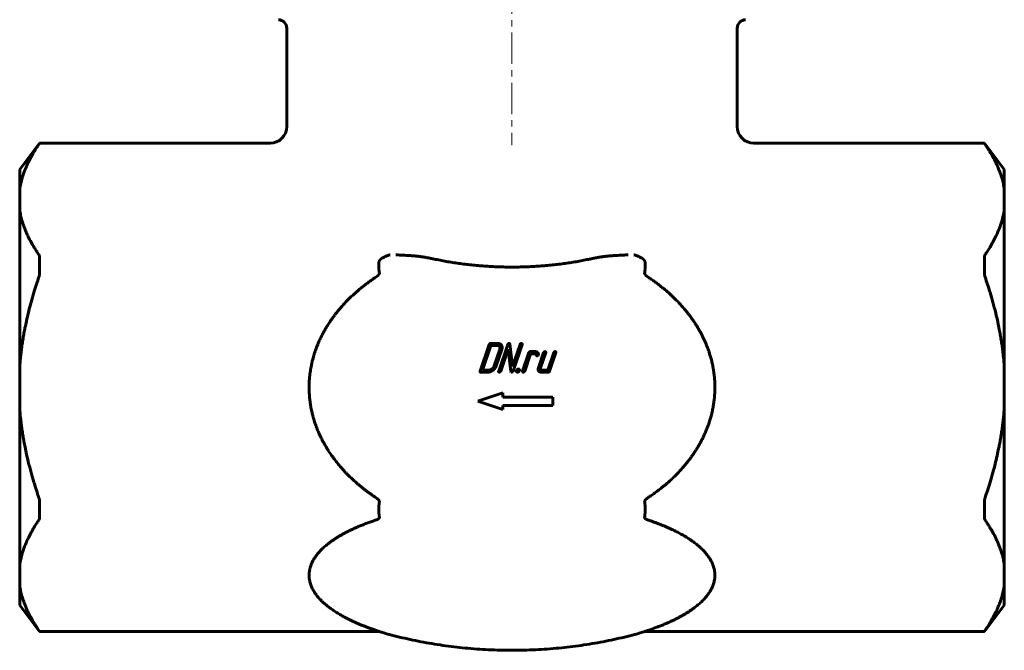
# Model space of a CAD drawing. Header units: millimetres. Extents: x 55 to 291, y 67 to 420.
# Tile 1 of 4: x 55 to 291, y 67 to 218. Entities that reach past the tile are written whole.
import ezdxf

# ---------------------------------------------------------------- set-up
doc = ezdxf.new("R2010")
doc.units = ezdxf.units.MM
doc.linetypes.add('K5LT_AXLED', pattern=[12, 7.5, -1.5, 1.5, -1.5])
doc.linetypes.add('K5LT_BASIC', pattern=[0])
doc.layers.add('Системный слой (1)', color=7, linetype='Continuous', true_color=0x6c6c6c)

msp = doc.modelspace()

# ---------------------------------------------------------------- linework, layer by layer
at = {"layer": 'Системный слой (1)', "color": 30, "linetype": 'K5LT_AXLED', "lineweight": 18, "true_color": 0xff8000}
msp.add_line((173.44, 418.96), (173.44, 187.96), dxfattribs=at)
at = {"layer": 'Системный слой (1)', "color": 150, "linetype": 'K5LT_BASIC', "lineweight": 60, "true_color": 0x0080ff}
for p, q in [((119.44, 192.46), (119.44, 216.06)), ((227.44, 192.46), (227.44, 216.06)), ((55.44, 182.15), (60.19, 188.46)), ((60.22, 188.46), (60.19, 188.46)), ((60.22, 188.46), (115.48, 188.46)), ((115.48, 188.46), (115.54, 188.46)), ((115.48, 188.46), (115.54, 188.46)), ((115.48, 188.46), (115.48, 188.46)), ((115.48, 188.46), (115.48, 188.46)), ((231.4, 188.46), (231.34, 188.46)), ((231.4, 188.46), (231.34, 188.46)), ((231.4, 188.46), (231.4, 188.46)), ((231.4, 188.46), (286.66, 188.46)), ((231.4, 188.46), (231.4, 188.46)), ((286.69, 188.46), (286.66, 188.46)), ((291.44, 182.15), (286.69, 188.46)), ((55.44, 177.41), (55.44, 182.15)), ((291.44, 177.41), (291.44, 182.15)), ((55.44, 177.41), (55.44, 172.5)), ((291.44, 177.41), (291.44, 172.5)), ((55.44, 134.87), (55.44, 172.5)), ((291.44, 134.87), (291.44, 172.5)), ((167.98, 140.24), (165.81, 133.86)), ((168.38, 140), (166.38, 134.11)), ((170.02, 140.49), (168.3, 140.49)), ((169.85, 140), (168.38, 140)), ((172.42, 140.24), (170.25, 133.86)), ((173.58, 134.97), (172.92, 140.35)), ((175.37, 140.24), (173.58, 134.97)), ((173.69, 133.86), (175.86, 140.24)), ((169.17, 135.09), (170.51, 139.01)), ((169.66, 135.09), (171, 139.01)), ((170.74, 133.86), (172.53, 139.13)), ((172.53, 139.13), (173.19, 133.76)), ((177.49, 138.28), (175.99, 133.86)), ((176.48, 133.86), (177.9, 138.03)), ((179.05, 138.52), (177.82, 138.52)), ((177.9, 138.03), (178.88, 138.03)), ((181.01, 138.28), (179.76, 134.6)), ((179.76, 137.76), (179.78, 137.85)), ((180.25, 134.6), (181.51, 138.28)), ((183.47, 138.28), (182.05, 134.11)), ((182.46, 133.86), (183.96, 138.28)), ((55.44, 134.87), (55.44, 125.05)), ((291.44, 134.87), (291.44, 125.05)), ((165.97, 133.61), (167.69, 133.61)), ((166.38, 134.11), (167.85, 134.11)), ((173.19, 133.76), (173.25, 133.64)), ((173.25, 133.64), (173.36, 133.61)), ((180.41, 133.61), (182.13, 133.61)), ((182.05, 134.11), (180.58, 134.11)), ((171.25, 128.65), (165.25, 126.65)), ((171.25, 127.65), (171.25, 128.65)), ((183.25, 127.65), (171.25, 127.65)), ((183.25, 125.65), (183.25, 127.65)), ((165.25, 126.65), (171.25, 124.65)), ((171.25, 125.65), (183.25, 125.65)), ((171.25, 124.65), (171.25, 125.65)), ((55.44, 87.41), (55.44, 125.05)), ((291.44, 87.41), (291.44, 125.05)), ((55.44, 87.41), (55.44, 82.5)), ((291.44, 87.41), (291.44, 82.5)), ((55.44, 77.76), (55.44, 82.5)), ((291.44, 77.76), (291.44, 82.5)), ((55.44, 77.76), (60.19, 71.46)), ((291.44, 77.76), (286.69, 71.46)), ((60.19, 71.46), (60.22, 71.46)), ((60.22, 71.46), (141.65, 71.46)), ((205.24, 71.46), (286.66, 71.46)), ((286.66, 71.46), (286.69, 71.46))]:
    msp.add_line(p, q, dxfattribs=at)
for centre, radius, start, end in [((117.44, 216.06), 2, 0, 90), ((229.44, 216.06), 2, 90, 180), ((115.44, 192.46), 4, 270, 0), ((231.44, 192.46), 4, 180, 270)]:
    msp.add_arc(centre, radius, start, end, dxfattribs=at)
for centre, major_axis, start_param, end_param in [((115.48, 192.46), (0, 4), 3.141593, 3.157031), ((115.48, 192.46), (0, 4), 3.141593, 3.157028), ((231.4, 192.46), (0, -4), 6.267747, 6.283185)]:
    msp.add_ellipse(centre, major_axis=major_axis, ratio=0.999368, start_param=start_param, end_param=end_param, dxfattribs=at)
for points, knots in [([(60.05, 188.19), (59.86, 187.91), (59.45, 187.29), (58.81, 186.28), (58.15, 185.14), (57.55, 183.99), (57.08, 182.97), (56.73, 182.14), (56.46, 181.44), (56.24, 180.79), (56.03, 180.13), (55.84, 179.45), (55.68, 178.78), (55.55, 178.1), (55.47, 177.64), (55.44, 177.41)], [0, 0, 0, 0, 0.080893, 0.176557, 0.288294, 0.402989, 0.498417, 0.573274, 0.631903, 0.691662, 0.752767, 0.81409, 0.875843, 0.937811, 1, 1, 1, 1]), ([(60.22, 188.46), (60.22, 188.46), (60.22, 188.45), (60.22, 188.45), (60.21, 188.43), (60.19, 188.4), (60.16, 188.36), (60.13, 188.31), (60.1, 188.26), (60.07, 188.22), (60.06, 188.2), (60.05, 188.19)], [0, 0, 0, 0, 0.068377, 0.165414, 0.318021, 0.457726, 0.601132, 0.745024, 0.865087, 0.944706, 1, 1, 1, 1]), ([(286.66, 188.46), (286.66, 188.46), (286.66, 188.45), (286.66, 188.45), (286.67, 188.43), (286.69, 188.4), (286.72, 188.36), (286.75, 188.31), (286.78, 188.26), (286.81, 188.22), (286.82, 188.2), (286.83, 188.19)], [0, 0, 0, 0, 0.068377, 0.165414, 0.318021, 0.457726, 0.601132, 0.745024, 0.865087, 0.944706, 1, 1, 1, 1]), ([(291.44, 177.41), (291.41, 177.62), (291.34, 178.05), (291.22, 178.69), (291.07, 179.34), (290.89, 179.98), (290.7, 180.62), (290.48, 181.27), (290.21, 181.98), (289.86, 182.84), (289.36, 183.93), (288.72, 185.15), (288.06, 186.29), (287.43, 187.3), (287.03, 187.89), (286.83, 188.19)], [0, 0, 0, 0, 0.058135, 0.116438, 0.174921, 0.233757, 0.292773, 0.351858, 0.410842, 0.488807, 0.591736, 0.713979, 0.830808, 0.913655, 1, 1, 1, 1]), ([(55.44, 172.5), (55.47, 172.29), (55.54, 171.86), (55.67, 171.22), (55.81, 170.57), (55.99, 169.93), (56.18, 169.29), (56.4, 168.64), (56.67, 167.93), (57.02, 167.07), (57.52, 165.98), (58.16, 164.76), (58.82, 163.62), (59.45, 162.62), (59.85, 162.02), (60.05, 161.72)], [0, 0, 0, 0, 0.058135, 0.116438, 0.174921, 0.233757, 0.292773, 0.351858, 0.410842, 0.488807, 0.591736, 0.713979, 0.830808, 0.913655, 1, 1, 1, 1]), ([(286.83, 161.72), (287.02, 162.01), (287.43, 162.62), (288.07, 163.64), (288.73, 164.78), (289.33, 165.92), (289.8, 166.95), (290.15, 167.77), (290.42, 168.47), (290.64, 169.12), (290.85, 169.79), (291.04, 170.46), (291.2, 171.13), (291.33, 171.82), (291.41, 172.27), (291.44, 172.5)], [0, 0, 0, 0, 0.080893, 0.176557, 0.288294, 0.402989, 0.498417, 0.573274, 0.631903, 0.691662, 0.752767, 0.81409, 0.875843, 0.937811, 1, 1, 1, 1]), ([(60.22, 160.99), (60.22, 161.01), (60.22, 161.06), (60.22, 161.16), (60.21, 161.27), (60.19, 161.38), (60.16, 161.49), (60.13, 161.58), (60.1, 161.64), (60.07, 161.69), (60.06, 161.71), (60.05, 161.72)], [0, 0, 0, 0, 0.068377, 0.165414, 0.318021, 0.457726, 0.601132, 0.745024, 0.865087, 0.944706, 1, 1, 1, 1]), ([(60.22, 157.42), (60.21, 157.72), (60.2, 158.31), (60.19, 159.21), (60.2, 160.1), (60.21, 160.7), (60.22, 160.99)], [0, 0, 0, 0, 0.249084, 0.5, 0.750916, 1, 1, 1, 1]), ([(141.53, 159.75), (141.53, 159.77), (141.53, 159.79), (141.54, 159.83), (141.54, 159.87), (141.55, 159.91), (141.55, 159.95), (141.56, 159.99), (141.57, 160.02), (141.58, 160.06), (141.59, 160.1), (141.61, 160.16), (141.64, 160.23), (141.68, 160.31), (141.72, 160.38), (141.75, 160.43), (141.77, 160.47), (141.8, 160.5), (141.82, 160.53), (141.85, 160.56), (141.87, 160.59), (141.9, 160.62), (141.93, 160.65), (141.96, 160.67), (141.99, 160.7), (142.02, 160.73), (142.06, 160.76), (142.1, 160.8), (142.15, 160.83), (142.19, 160.86), (142.22, 160.88), (142.26, 160.9), (142.3, 160.93), (142.34, 160.95), (142.38, 160.97), (142.41, 160.98), (142.42, 160.99)], [0, 0, 0, 0, 0.025901, 0.051653, 0.077247, 0.102582, 0.127796, 0.152769, 0.177593, 0.202212, 0.226806, 0.264731, 0.315876, 0.380162, 0.430973, 0.468412, 0.492593, 0.516805, 0.541099, 0.565446, 0.589843, 0.614271, 0.638778, 0.663369, 0.688132, 0.712987, 0.746605, 0.780493, 0.814637, 0.840552, 0.866618, 0.892959, 0.91941, 0.946115, 0.972966, 1, 1, 1, 1]), ([(142.42, 160.99), (142.55, 161.06), (142.84, 161.2), (143.26, 161.38), (143.65, 161.54), (143.97, 161.65), (144.16, 161.7), (144.23, 161.72)], [0, 0, 0, 0, 0.22204, 0.470108, 0.695252, 0.880553, 1, 1, 1, 1]), ([(150.5, 161.41), (150.4, 161.42), (150.19, 161.44), (149.87, 161.46), (149.51, 161.49), (149.04, 161.52), (148.42, 161.56), (147.68, 161.61), (146.92, 161.65), (146.23, 161.69), (145.82, 161.71), (145.63, 161.72)], [0, 0, 0, 0, 0.063943, 0.12898, 0.195104, 0.286885, 0.416961, 0.579944, 0.745886, 0.88411, 1, 1, 1, 1]), ([(154.75, 160.71), (154.62, 160.73), (154.35, 160.79), (153.94, 160.87), (153.53, 160.96), (153.13, 161.03), (152.79, 161.09), (152.53, 161.14), (152.35, 161.17), (152.2, 161.19), (152.06, 161.22), (151.93, 161.24), (151.8, 161.26), (151.67, 161.27), (151.53, 161.29), (151.4, 161.31), (151.27, 161.33), (151.14, 161.34), (151.01, 161.36), (150.88, 161.37), (150.76, 161.39), (150.63, 161.4), (150.54, 161.41), (150.5, 161.41)], [0, 0, 0, 0, 0.096802, 0.193869, 0.294557, 0.395719, 0.477835, 0.537553, 0.575231, 0.609557, 0.64052, 0.671466, 0.702258, 0.732936, 0.763394, 0.79376, 0.823831, 0.853702, 0.883264, 0.912712, 0.941935, 0.971065, 1, 1, 1, 1]), ([(192.13, 160.71), (192.19, 160.72), (192.32, 160.75), (192.5, 160.78), (192.68, 160.82), (192.87, 160.86), (193.04, 160.9), (193.22, 160.93), (193.39, 160.96), (193.56, 161), (193.74, 161.03), (193.91, 161.06), (194.12, 161.1), (194.37, 161.14), (194.65, 161.19), (194.91, 161.23), (195.11, 161.26), (195.25, 161.28), (195.36, 161.29), (195.46, 161.31), (195.57, 161.32), (195.69, 161.34), (195.82, 161.35), (195.93, 161.37), (196.04, 161.38), (196.12, 161.39), (196.21, 161.39), (196.3, 161.4), (196.35, 161.41), (196.38, 161.41)], [0, 0, 0, 0, 0.045145, 0.08986, 0.134203, 0.177789, 0.221008, 0.263131, 0.304547, 0.344888, 0.384887, 0.427014, 0.471624, 0.532217, 0.6041, 0.669241, 0.714152, 0.740449, 0.766149, 0.790436, 0.813903, 0.843648, 0.872719, 0.901111, 0.921494, 0.941646, 0.961334, 0.98082, 1, 1, 1, 1]), ([(196.38, 161.41), (196.49, 161.42), (196.69, 161.44), (197.01, 161.46), (197.37, 161.49), (197.84, 161.52), (198.46, 161.56), (199.2, 161.61), (199.96, 161.65), (200.65, 161.69), (201.06, 161.71), (201.25, 161.72)], [0, 0, 0, 0, 0.063943, 0.12898, 0.195104, 0.286885, 0.416961, 0.579944, 0.745886, 0.88411, 1, 1, 1, 1]), ([(204.46, 160.99), (204.33, 161.06), (204.04, 161.2), (203.62, 161.38), (203.23, 161.54), (202.91, 161.65), (202.72, 161.7), (202.65, 161.72)], [0, 0, 0, 0, 0.222043, 0.470114, 0.695259, 0.880558, 1, 1, 1, 1]), ([(205.35, 159.75), (205.35, 159.77), (205.35, 159.79), (205.34, 159.83), (205.34, 159.87), (205.33, 159.91), (205.33, 159.95), (205.32, 159.99), (205.31, 160.02), (205.3, 160.06), (205.29, 160.1), (205.27, 160.16), (205.24, 160.23), (205.2, 160.31), (205.16, 160.38), (205.13, 160.43), (205.11, 160.47), (205.08, 160.5), (205.06, 160.53), (205.03, 160.56), (205.01, 160.59), (204.98, 160.62), (204.95, 160.65), (204.92, 160.67), (204.89, 160.7), (204.86, 160.73), (204.82, 160.76), (204.78, 160.8), (204.73, 160.83), (204.69, 160.86), (204.66, 160.88), (204.62, 160.9), (204.58, 160.93), (204.54, 160.95), (204.5, 160.97), (204.47, 160.98), (204.46, 160.99)], [0, 0, 0, 0, 0.0259, 0.051652, 0.077246, 0.10258, 0.127793, 0.152767, 0.17759, 0.202209, 0.226802, 0.264726, 0.31587, 0.380155, 0.430964, 0.468402, 0.492582, 0.516794, 0.541087, 0.565434, 0.589831, 0.614259, 0.638766, 0.663357, 0.68812, 0.712976, 0.746595, 0.780483, 0.814627, 0.840542, 0.866608, 0.892948, 0.919398, 0.9461, 0.972959, 1, 1, 1, 1]), ([(286.66, 160.99), (286.66, 161.01), (286.66, 161.06), (286.66, 161.16), (286.67, 161.27), (286.69, 161.38), (286.72, 161.49), (286.75, 161.58), (286.78, 161.64), (286.81, 161.69), (286.82, 161.71), (286.83, 161.72)], [0, 0, 0, 0, 0.068377, 0.165414, 0.318021, 0.457726, 0.601132, 0.745024, 0.865087, 0.944706, 1, 1, 1, 1]), ([(286.66, 160.99), (286.67, 160.7), (286.68, 160.1), (286.69, 159.21), (286.68, 158.31), (286.67, 157.72), (286.66, 157.42)], [0, 0, 0, 0, 0.249084, 0.5, 0.750916, 1, 1, 1, 1]), ([(141.65, 157.42), (141.64, 157.49), (141.61, 157.65), (141.58, 157.92), (141.55, 158.27), (141.53, 158.7), (141.52, 159.02), (141.52, 159.38), (141.52, 159.57), (141.53, 159.75)], [0, 0, 0, 0, 0.091442, 0.207982, 0.349609, 0.541293, 0.758066, 0.765592, 1, 1, 1, 1]), ([(205.35, 159.75), (205.35, 159.64), (205.36, 159.46), (205.36, 159.23), (205.36, 159.07), (205.36, 158.92), (205.35, 158.76), (205.35, 158.61), (205.34, 158.41), (205.32, 158.18), (205.3, 157.91), (205.27, 157.66), (205.25, 157.5), (205.24, 157.42)], [0, 0, 0, 0, 0.146373, 0.234438, 0.288803, 0.358391, 0.425519, 0.491044, 0.554129, 0.676162, 0.789699, 0.897097, 1, 1, 1, 1]), ([(60.05, 156.42), (59.86, 155.86), (59.45, 154.62), (58.81, 152.6), (58.19, 150.43), (57.76, 148.82), (57.39, 147.31), (57.08, 145.98), (56.73, 144.32), (56.46, 142.93), (56.24, 141.62), (56.03, 140.3), (55.88, 139.18), (55.76, 138.28), (55.66, 137.38), (55.55, 136.24), (55.47, 135.32), (55.44, 134.87)], [0, 0, 0, 0, 0.080893, 0.176557, 0.288294, 0.386808, 0.402989, 0.498417, 0.573274, 0.631903, 0.691662, 0.752767, 0.81409, 0.844172, 0.875843, 0.937811, 1, 1, 1, 1]), ([(60.22, 157.42), (60.22, 157.4), (60.22, 157.35), (60.22, 157.25), (60.21, 157.12), (60.19, 156.97), (60.16, 156.83), (60.13, 156.69), (60.1, 156.57), (60.07, 156.48), (60.06, 156.44), (60.05, 156.42)], [0, 0, 0, 0, 0.068377, 0.165414, 0.318021, 0.457726, 0.601132, 0.745024, 0.865087, 0.944706, 1, 1, 1, 1]), ([(140.89, 156.42), (140.48, 156.15), (139.99, 155.82), (139.27, 155.3), (138.7, 154.89), (137.99, 154.34), (137.27, 153.77), (136.58, 153.19), (135.9, 152.6), (135.03, 151.81), (133.94, 150.75), (132.9, 149.64), (132.1, 148.72), (131.51, 148.01), (131.08, 147.45), (130.65, 146.88), (130.16, 146.21), (129.55, 145.31), (129.12, 144.62), (128.76, 144.02), (128.44, 143.46), (128, 142.66), (127.57, 141.8), (127.09, 140.76), (126.6, 139.57), (126.13, 138.24), (125.78, 137.06), (125.53, 136.07), (125.36, 135.28), (125.22, 134.56), (125.11, 133.88), (125.02, 133.26), (124.97, 132.81), (124.92, 132.37), (124.88, 131.89), (124.85, 131.39), (124.83, 130.97), (124.82, 130.56), (124.81, 130.03), (124.81, 129.43), (124.83, 128.85), (124.86, 128.27), (124.91, 127.7), (124.96, 127.14), (125.02, 126.64), (125.09, 126.16), (125.19, 125.47), (125.32, 124.79), (125.5, 123.96), (125.63, 123.44), (125.81, 122.78), (126, 122.12), (126.25, 121.33), (126.49, 120.68), (126.74, 120.01), (127.03, 119.31), (127.37, 118.54), (127.68, 117.9), (127.98, 117.3), (128.32, 116.66), (128.8, 115.82), (129.2, 115.16), (129.78, 114.27), (130.38, 113.39), (131.09, 112.44), (131.76, 111.59), (132.36, 110.89), (133.04, 110.13), (133.57, 109.55), (134.25, 108.85), (135.11, 108.02), (136, 107.22), (136.73, 106.59), (137.29, 106.13), (137.87, 105.67), (138.45, 105.21), (139.05, 104.77), (139.85, 104.19), (140.47, 103.77), (140.89, 103.49)], [0, 0, 0, 0, 0.022563, 0.027678, 0.0415, 0.055329, 0.069161, 0.084428, 0.096957, 0.110939, 0.13904, 0.1674, 0.181647, 0.19594, 0.210253, 0.214385, 0.22935, 0.248323, 0.265004, 0.26718, 0.281052, 0.294819, 0.309642, 0.325627, 0.347962, 0.369773, 0.391061, 0.405061, 0.417486, 0.428289, 0.439054, 0.449604, 0.45755, 0.45998, 0.470053, 0.479992, 0.483434, 0.489599, 0.499016, 0.508158, 0.517235, 0.526141, 0.534938, 0.543635, 0.552328, 0.558463, 0.566058, 0.585097, 0.590492, 0.60547, 0.610122, 0.622122, 0.637085, 0.648742, 0.654324, 0.670628, 0.683712, 0.693628, 0.703588, 0.714865, 0.727411, 0.74846, 0.750608, 0.776913, 0.797791, 0.805622, 0.827361, 0.840752, 0.852938, 0.863935, 0.886032, 0.908355, 0.919577, 0.930883, 0.942247, 0.953702, 0.965193, 0.976754, 1, 1, 1, 1]), ([(141.65, 157.42), (141.65, 157.42), (141.65, 157.41), (141.65, 157.39), (141.65, 157.38), (141.65, 157.37), (141.65, 157.36), (141.65, 157.35), (141.65, 157.34), (141.65, 157.32), (141.65, 157.31), (141.65, 157.3), (141.64, 157.28), (141.64, 157.27), (141.64, 157.25), (141.64, 157.24), (141.63, 157.22), (141.62, 157.2), (141.62, 157.17), (141.61, 157.16), (141.6, 157.14), (141.6, 157.12), (141.59, 157.1), (141.57, 157.08), (141.56, 157.05), (141.54, 157.02), (141.51, 156.98), (141.47, 156.92), (141.41, 156.85), (141.36, 156.79), (141.31, 156.75), (141.28, 156.72), (141.25, 156.7), (141.22, 156.67), (141.19, 156.64), (141.16, 156.62), (141.13, 156.59), (141.1, 156.57), (141.07, 156.54), (141.03, 156.52), (141, 156.49), (140.96, 156.47), (140.92, 156.44), (140.9, 156.43), (140.89, 156.42)], [0, 0, 0, 0, 0.01164, 0.023287, 0.034931, 0.046556, 0.053812, 0.058157, 0.06973, 0.081284, 0.092834, 0.104408, 0.116027, 0.127664, 0.139317, 0.150992, 0.166623, 0.186144, 0.205718, 0.221468, 0.233477, 0.245581, 0.262154, 0.283204, 0.307701, 0.331316, 0.36969, 0.42732, 0.501492, 0.562038, 0.605354, 0.634104, 0.662739, 0.691383, 0.720141, 0.749237, 0.778537, 0.808548, 0.839057, 0.870368, 0.901995, 0.934268, 0.966918, 1, 1, 1, 1]), ([(205.24, 157.42), (205.23, 157.42), (205.23, 157.41), (205.23, 157.39), (205.23, 157.38), (205.23, 157.37), (205.23, 157.36), (205.23, 157.35), (205.23, 157.34), (205.23, 157.32), (205.23, 157.31), (205.23, 157.3), (205.24, 157.28), (205.24, 157.27), (205.24, 157.25), (205.25, 157.24), (205.25, 157.22), (205.26, 157.2), (205.26, 157.17), (205.27, 157.16), (205.28, 157.14), (205.28, 157.12), (205.29, 157.1), (205.31, 157.08), (205.32, 157.05), (205.34, 157.02), (205.37, 156.98), (205.41, 156.92), (205.47, 156.85), (205.52, 156.79), (205.57, 156.75), (205.6, 156.72), (205.63, 156.7), (205.66, 156.67), (205.69, 156.64), (205.72, 156.62), (205.75, 156.59), (205.78, 156.57), (205.81, 156.54), (205.85, 156.52), (205.88, 156.49), (205.92, 156.47), (205.96, 156.44), (205.98, 156.43), (205.99, 156.42)], [0, 0, 0, 0, 0.01164, 0.023287, 0.034931, 0.046556, 0.053812, 0.058157, 0.06973, 0.081284, 0.092834, 0.104408, 0.116027, 0.127664, 0.139317, 0.150992, 0.166623, 0.186144, 0.205718, 0.221468, 0.233477, 0.245581, 0.262154, 0.283204, 0.307701, 0.331316, 0.36969, 0.42732, 0.501492, 0.562038, 0.605354, 0.634104, 0.662739, 0.691383, 0.720141, 0.749237, 0.778537, 0.808548, 0.839057, 0.870368, 0.901995, 0.934268, 0.966918, 1, 1, 1, 1]), ([(205.99, 103.49), (206.23, 103.65), (206.79, 104.03), (207.36, 104.43), (208.32, 105.12), (208.97, 105.62), (210.26, 106.67), (211.21, 107.49), (212.43, 108.66), (213.47, 109.71), (214.34, 110.68), (215.06, 111.52), (215.56, 112.14), (216.12, 112.88), (216.69, 113.67), (217.22, 114.45), (217.71, 115.21), (218.17, 115.98), (218.59, 116.72), (218.98, 117.46), (219.34, 118.19), (219.62, 118.8), (219.84, 119.3), (220.06, 119.81), (220.32, 120.47), (220.6, 121.26), (220.88, 122.12), (221.19, 123.18), (221.4, 124.03), (221.59, 124.95), (221.69, 125.47), (221.82, 126.33), (221.9, 126.92), (221.97, 127.63), (222.01, 128.22), (222.06, 129), (222.07, 129.61), (222.07, 130.04), (222.07, 130.39), (222.05, 131.1), (222, 131.93), (221.92, 132.71), (221.83, 133.51), (221.74, 134.12), (221.6, 134.93), (221.48, 135.51), (221.3, 136.27), (221.13, 136.95), (220.9, 137.73), (220.7, 138.35), (220.52, 138.87), (220.35, 139.36), (220.09, 140.03), (219.81, 140.69), (219.51, 141.36), (219.2, 142.02), (218.86, 142.69), (218.5, 143.35), (218.12, 144.03), (217.71, 144.7), (217.28, 145.38), (216.82, 146.06), (216.33, 146.75), (215.82, 147.43), (215.28, 148.12), (214.51, 149.04), (213.48, 150.19), (212.38, 151.3), (211.46, 152.18), (210.73, 152.82), (209.99, 153.46), (209.23, 154.08), (208.45, 154.69), (207.65, 155.28), (206.83, 155.86), (206.27, 156.24), (205.99, 156.42)], [0, 0, 0, 0, 0.013235, 0.031648, 0.032043, 0.068291, 0.069658, 0.10949, 0.126548, 0.148285, 0.178159, 0.187199, 0.199554, 0.21511, 0.230284, 0.244766, 0.258935, 0.272467, 0.286445, 0.298555, 0.311414, 0.324227, 0.329453, 0.337002, 0.34972, 0.362403, 0.376389, 0.391709, 0.413692, 0.416839, 0.435448, 0.438311, 0.457034, 0.463413, 0.471539, 0.484486, 0.499634, 0.500019, 0.504379, 0.515815, 0.533002, 0.543152, 0.552279, 0.570344, 0.571488, 0.590631, 0.598102, 0.607447, 0.623174, 0.635776, 0.637791, 0.648853, 0.659963, 0.671138, 0.682376, 0.693756, 0.705275, 0.717051, 0.728952, 0.741195, 0.753657, 0.766448, 0.779351, 0.792611, 0.806116, 0.820014, 0.848436, 0.87779, 0.892626, 0.907609, 0.922696, 0.937955, 0.953287, 0.968764, 0.984333, 1, 1, 1, 1]), ([(286.66, 157.42), (286.66, 157.4), (286.66, 157.35), (286.66, 157.25), (286.67, 157.12), (286.69, 156.97), (286.72, 156.83), (286.75, 156.69), (286.78, 156.57), (286.81, 156.48), (286.82, 156.44), (286.83, 156.42)], [0, 0, 0, 0, 0.068377, 0.165414, 0.318021, 0.457726, 0.601132, 0.745024, 0.865087, 0.944706, 1, 1, 1, 1]), ([(291.44, 134.87), (291.38, 135.66), (291.27, 136.94), (291.07, 138.65), (290.89, 140.01), (290.7, 141.29), (290.48, 142.58), (290.21, 144), (289.86, 145.73), (289.36, 147.91), (288.73, 150.29), (288.25, 151.98), (287.82, 153.39), (287.43, 154.64), (287.03, 155.82), (286.83, 156.42)], [0, 0, 0, 0, 0.10732, 0.174921, 0.233757, 0.292773, 0.351858, 0.410842, 0.488807, 0.591736, 0.713979, 0.822947, 0.830808, 0.913655, 1, 1, 1, 1]), ([(55.44, 125.05), (55.5, 124.26), (55.61, 122.97), (55.81, 121.26), (55.99, 119.91), (56.18, 118.62), (56.4, 117.33), (56.67, 115.91), (57.02, 114.18), (57.52, 112), (58.15, 109.62), (58.63, 107.93), (59.06, 106.52), (59.45, 105.28), (59.85, 104.09), (60.05, 103.49)], [0, 0, 0, 0, 0.10732, 0.174921, 0.233757, 0.292773, 0.351858, 0.410842, 0.488807, 0.591736, 0.713979, 0.822947, 0.830808, 0.913655, 1, 1, 1, 1]), ([(286.83, 103.49), (287.02, 104.06), (287.43, 105.29), (288.07, 107.32), (288.69, 109.48), (289.12, 111.1), (289.49, 112.6), (289.8, 113.94), (290.15, 115.59), (290.42, 116.99), (290.64, 118.29), (290.85, 119.61), (291, 120.73), (291.12, 121.63), (291.22, 122.53), (291.33, 123.68), (291.41, 124.59), (291.44, 125.05)], [0, 0, 0, 0, 0.080893, 0.176557, 0.288294, 0.386808, 0.402989, 0.498417, 0.573274, 0.631903, 0.691662, 0.752767, 0.81409, 0.844172, 0.875843, 0.937811, 1, 1, 1, 1]), ([(60.22, 102.49), (60.22, 102.51), (60.22, 102.56), (60.22, 102.67), (60.21, 102.79), (60.19, 102.94), (60.16, 103.08), (60.13, 103.22), (60.1, 103.34), (60.07, 103.43), (60.06, 103.47), (60.05, 103.49)], [0, 0, 0, 0, 0.068377, 0.165414, 0.318021, 0.457726, 0.601132, 0.745024, 0.865087, 0.944706, 1, 1, 1, 1]), ([(60.22, 98.92), (60.21, 99.22), (60.2, 99.81), (60.19, 100.71), (60.2, 101.6), (60.21, 102.2), (60.22, 102.49)], [0, 0, 0, 0, 0.249084, 0.5, 0.750916, 1, 1, 1, 1]), ([(141.65, 102.49), (141.65, 102.5), (141.65, 102.51), (141.65, 102.52), (141.65, 102.53), (141.65, 102.55), (141.65, 102.55), (141.65, 102.56), (141.65, 102.57), (141.65, 102.59), (141.65, 102.6), (141.65, 102.62), (141.64, 102.63), (141.64, 102.64), (141.64, 102.66), (141.64, 102.67), (141.63, 102.69), (141.62, 102.72), (141.62, 102.74), (141.61, 102.76), (141.6, 102.77), (141.6, 102.79), (141.59, 102.81), (141.57, 102.83), (141.56, 102.86), (141.54, 102.89), (141.51, 102.93), (141.47, 102.99), (141.41, 103.06), (141.36, 103.12), (141.31, 103.16), (141.28, 103.19), (141.25, 103.22), (141.22, 103.24), (141.19, 103.27), (141.16, 103.29), (141.13, 103.32), (141.1, 103.34), (141.07, 103.37), (141.03, 103.39), (141, 103.42), (140.96, 103.44), (140.92, 103.47), (140.9, 103.48), (140.89, 103.49)], [0, 0, 0, 0, 0.01164, 0.023287, 0.034931, 0.046556, 0.053812, 0.058157, 0.06973, 0.081284, 0.092834, 0.104408, 0.116027, 0.127664, 0.139317, 0.150992, 0.166623, 0.186144, 0.205718, 0.221468, 0.233477, 0.245581, 0.262154, 0.283204, 0.307701, 0.331316, 0.36969, 0.42732, 0.501492, 0.562038, 0.605354, 0.634104, 0.662739, 0.691383, 0.720141, 0.749237, 0.778537, 0.808548, 0.839057, 0.870368, 0.901995, 0.934268, 0.966918, 1, 1, 1, 1]), ([(141.65, 98.92), (141.63, 99.05), (141.6, 99.24), (141.58, 99.49), (141.56, 99.68), (141.55, 99.86), (141.54, 100.04), (141.53, 100.22), (141.52, 100.39), (141.52, 100.56), (141.52, 100.73), (141.52, 100.88), (141.52, 101.04), (141.53, 101.2), (141.54, 101.36), (141.55, 101.54), (141.56, 101.73), (141.58, 101.95), (141.61, 102.21), (141.63, 102.39), (141.65, 102.49)], [0, 0, 0, 0, 0.108012, 0.161252, 0.213502, 0.265251, 0.315564, 0.364925, 0.412869, 0.460334, 0.50597, 0.550277, 0.592366, 0.633578, 0.684602, 0.733781, 0.781098, 0.847889, 0.910603, 1, 1, 1, 1]), ([(205.24, 102.49), (205.23, 102.5), (205.23, 102.51), (205.23, 102.52), (205.23, 102.53), (205.23, 102.55), (205.23, 102.55), (205.23, 102.56), (205.23, 102.57), (205.23, 102.59), (205.23, 102.6), (205.23, 102.62), (205.24, 102.63), (205.24, 102.64), (205.24, 102.66), (205.25, 102.67), (205.25, 102.69), (205.26, 102.72), (205.26, 102.74), (205.27, 102.76), (205.28, 102.77), (205.28, 102.79), (205.29, 102.81), (205.31, 102.83), (205.32, 102.86), (205.34, 102.89), (205.37, 102.93), (205.41, 102.99), (205.47, 103.06), (205.52, 103.12), (205.57, 103.16), (205.6, 103.19), (205.63, 103.22), (205.66, 103.24), (205.69, 103.27), (205.72, 103.29), (205.75, 103.32), (205.78, 103.34), (205.81, 103.37), (205.85, 103.39), (205.88, 103.42), (205.92, 103.44), (205.96, 103.47), (205.98, 103.48), (205.99, 103.49)], [0, 0, 0, 0, 0.01164, 0.023287, 0.034931, 0.046556, 0.053812, 0.058157, 0.06973, 0.081284, 0.092834, 0.104408, 0.116027, 0.127664, 0.139317, 0.150992, 0.166623, 0.186144, 0.205718, 0.221468, 0.233477, 0.245581, 0.262154, 0.283204, 0.307701, 0.331316, 0.36969, 0.42732, 0.501492, 0.562038, 0.605354, 0.634104, 0.662739, 0.691383, 0.720141, 0.749237, 0.778537, 0.808548, 0.839057, 0.870368, 0.901995, 0.934268, 0.966918, 1, 1, 1, 1]), ([(205.24, 102.49), (205.25, 102.35), (205.28, 102.14), (205.31, 101.86), (205.33, 101.65), (205.34, 101.43), (205.35, 101.21), (205.36, 100.97), (205.36, 100.75), (205.36, 100.52), (205.35, 100.31), (205.34, 100.08), (205.33, 99.85), (205.31, 99.62), (205.29, 99.39), (205.27, 99.15), (205.25, 99), (205.24, 98.92)], [0, 0, 0, 0, 0.117417, 0.176717, 0.23668, 0.297082, 0.358471, 0.420457, 0.500083, 0.546221, 0.610019, 0.674341, 0.739318, 0.804397, 0.869647, 0.934843, 1, 1, 1, 1]), ([(286.66, 102.49), (286.66, 102.51), (286.66, 102.56), (286.66, 102.67), (286.67, 102.79), (286.69, 102.94), (286.72, 103.08), (286.75, 103.22), (286.78, 103.34), (286.81, 103.43), (286.82, 103.47), (286.83, 103.49)], [0, 0, 0, 0, 0.068377, 0.165414, 0.318021, 0.457726, 0.601132, 0.745024, 0.865087, 0.944706, 1, 1, 1, 1]), ([(286.66, 102.49), (286.67, 102.2), (286.68, 101.6), (286.69, 100.71), (286.68, 99.81), (286.67, 99.22), (286.66, 98.92)], [0, 0, 0, 0, 0.249084, 0.5, 0.750916, 1, 1, 1, 1]), ([(60.05, 98.19), (59.86, 97.91), (59.45, 97.29), (58.81, 96.28), (58.15, 95.14), (57.55, 93.99), (57.08, 92.97), (56.73, 92.14), (56.46, 91.44), (56.24, 90.79), (56.03, 90.13), (55.84, 89.45), (55.68, 88.78), (55.55, 88.1), (55.47, 87.64), (55.44, 87.41)], [0, 0, 0, 0, 0.080893, 0.176557, 0.288294, 0.402989, 0.498417, 0.573274, 0.631903, 0.691662, 0.752767, 0.81409, 0.875843, 0.937811, 1, 1, 1, 1]), ([(60.22, 98.92), (60.22, 98.9), (60.22, 98.85), (60.22, 98.75), (60.21, 98.64), (60.19, 98.53), (60.16, 98.43), (60.13, 98.34), (60.1, 98.27), (60.07, 98.22), (60.06, 98.2), (60.05, 98.19)], [0, 0, 0, 0, 0.068377, 0.165414, 0.318021, 0.457726, 0.601132, 0.745024, 0.865087, 0.944706, 1, 1, 1, 1]), ([(140.89, 98.19), (140.55, 98.08), (139.89, 97.85), (138.91, 97.5), (137.97, 97.14), (137.05, 96.78), (136.17, 96.4), (135.33, 96.02), (134.52, 95.64), (133.74, 95.25), (133, 94.85), (132.3, 94.45), (131.64, 94.06), (131.01, 93.66), (130.43, 93.27), (129.88, 92.88), (129.37, 92.49), (128.9, 92.11), (128.46, 91.72), (128.04, 91.34), (127.66, 90.97), (127.31, 90.59), (126.98, 90.22), (126.68, 89.85), (126.41, 89.49), (126.16, 89.13), (125.93, 88.77), (125.73, 88.41), (125.55, 88.05), (125.39, 87.69), (125.25, 87.34), (125.13, 86.99), (125.03, 86.64), (124.95, 86.3), (124.89, 85.96), (124.84, 85.63), (124.82, 85.29), (124.81, 84.96), (124.82, 84.64), (124.84, 84.32), (124.88, 83.97), (124.95, 83.58), (125.06, 83.14), (125.21, 82.65), (125.41, 82.14), (125.67, 81.62), (125.93, 81.15), (126.18, 80.75), (126.42, 80.4), (126.7, 80.04), (127.01, 79.66), (127.32, 79.31), (127.62, 78.99), (127.9, 78.7), (128.2, 78.42), (128.53, 78.13), (128.87, 77.83), (129.23, 77.54), (129.62, 77.23), (130.03, 76.93), (130.46, 76.62), (130.92, 76.31), (131.4, 76), (131.92, 75.68), (132.65, 75.26), (133.43, 74.83), (134.25, 74.41), (134.9, 74.09), (135.58, 73.78), (136.27, 73.47), (136.99, 73.16), (137.73, 72.86), (138.49, 72.57), (139.27, 72.28), (140.07, 72), (140.61, 71.81), (140.89, 71.72)], [0, 0, 0, 0, 0.018858, 0.037484, 0.055919, 0.074024, 0.091966, 0.109508, 0.126803, 0.143738, 0.160568, 0.176959, 0.193017, 0.208515, 0.223798, 0.238521, 0.252897, 0.266808, 0.280603, 0.294013, 0.307151, 0.319871, 0.332439, 0.344676, 0.356715, 0.368529, 0.380304, 0.391924, 0.403417, 0.414686, 0.425867, 0.436814, 0.447648, 0.458302, 0.468895, 0.479291, 0.489553, 0.499992, 0.509704, 0.519598, 0.529386, 0.542269, 0.556146, 0.571002, 0.587801, 0.60455, 0.621264, 0.632759, 0.643237, 0.655926, 0.66872, 0.681619, 0.691429, 0.701278, 0.711343, 0.721596, 0.732173, 0.742891, 0.75401, 0.765387, 0.777134, 0.788993, 0.801251, 0.813798, 0.82681, 0.853593, 0.867432, 0.88158, 0.895793, 0.910214, 0.924781, 0.93958, 0.954469, 0.969538, 0.984712, 1, 1, 1, 1]), ([(141.65, 98.92), (141.65, 98.92), (141.65, 98.91), (141.65, 98.89), (141.65, 98.88), (141.65, 98.87), (141.65, 98.86), (141.65, 98.85), (141.65, 98.84), (141.65, 98.83), (141.65, 98.81), (141.65, 98.8), (141.64, 98.79), (141.64, 98.77), (141.64, 98.76), (141.64, 98.75), (141.63, 98.73), (141.62, 98.71), (141.62, 98.69), (141.61, 98.68), (141.6, 98.66), (141.6, 98.65), (141.59, 98.63), (141.57, 98.62), (141.56, 98.59), (141.54, 98.57), (141.51, 98.54), (141.47, 98.49), (141.41, 98.44), (141.36, 98.41), (141.31, 98.38), (141.28, 98.36), (141.25, 98.34), (141.22, 98.33), (141.19, 98.31), (141.16, 98.3), (141.13, 98.28), (141.1, 98.27), (141.07, 98.25), (141.03, 98.24), (141, 98.23), (140.96, 98.21), (140.92, 98.2), (140.9, 98.19), (140.89, 98.19)], [0, 0, 0, 0, 0.01164, 0.023287, 0.034931, 0.046556, 0.053812, 0.058157, 0.06973, 0.081284, 0.092834, 0.104408, 0.116027, 0.127664, 0.139317, 0.150992, 0.166623, 0.186144, 0.205718, 0.221468, 0.233477, 0.245581, 0.262154, 0.283204, 0.307701, 0.331316, 0.36969, 0.42732, 0.501492, 0.562038, 0.605354, 0.634104, 0.662739, 0.691383, 0.720141, 0.749237, 0.778537, 0.808548, 0.839057, 0.870368, 0.901995, 0.934268, 0.966918, 1, 1, 1, 1]), ([(205.24, 98.92), (205.23, 98.92), (205.23, 98.91), (205.23, 98.89), (205.23, 98.88), (205.23, 98.87), (205.23, 98.86), (205.23, 98.85), (205.23, 98.84), (205.23, 98.83), (205.23, 98.81), (205.23, 98.8), (205.24, 98.79), (205.24, 98.77), (205.24, 98.76), (205.25, 98.75), (205.25, 98.73), (205.26, 98.71), (205.26, 98.69), (205.27, 98.68), (205.28, 98.66), (205.28, 98.65), (205.29, 98.63), (205.31, 98.62), (205.32, 98.59), (205.34, 98.57), (205.37, 98.54), (205.41, 98.49), (205.47, 98.44), (205.52, 98.41), (205.57, 98.38), (205.6, 98.36), (205.63, 98.34), (205.66, 98.33), (205.69, 98.31), (205.72, 98.3), (205.75, 98.28), (205.78, 98.27), (205.81, 98.25), (205.85, 98.24), (205.88, 98.23), (205.92, 98.21), (205.96, 98.2), (205.98, 98.19), (205.99, 98.19)], [0, 0, 0, 0, 0.01164, 0.023287, 0.034931, 0.046556, 0.053812, 0.058157, 0.06973, 0.081284, 0.092834, 0.104408, 0.116027, 0.127664, 0.139317, 0.150992, 0.166623, 0.186144, 0.205718, 0.221468, 0.233477, 0.245581, 0.262154, 0.283204, 0.307701, 0.331316, 0.36969, 0.42732, 0.501492, 0.562038, 0.605354, 0.634104, 0.662739, 0.691383, 0.720141, 0.749237, 0.778537, 0.808548, 0.839057, 0.870368, 0.901995, 0.934268, 0.966918, 1, 1, 1, 1]), ([(205.99, 71.72), (206.32, 71.83), (206.96, 72.05), (207.9, 72.39), (208.82, 72.73), (209.71, 73.09), (210.57, 73.45), (211.39, 73.82), (212.19, 74.19), (212.95, 74.57), (213.67, 74.95), (214.37, 75.33), (215.02, 75.72), (215.64, 76.1), (216.23, 76.49), (216.77, 76.87), (217.28, 77.25), (217.76, 77.63), (218.21, 78), (218.64, 78.38), (219.03, 78.75), (219.39, 79.12), (219.72, 79.49), (220.03, 79.85), (220.32, 80.21), (220.58, 80.58), (220.82, 80.94), (221.04, 81.3), (221.23, 81.66), (221.41, 82.02), (221.58, 82.42), (221.74, 82.86), (221.87, 83.33), (221.97, 83.77), (222.02, 84.17), (222.06, 84.53), (222.07, 84.79), (222.07, 85.03), (222.06, 85.27), (222.04, 85.61), (221.99, 86.01), (221.9, 86.45), (221.77, 86.93), (221.63, 87.37), (221.46, 87.76), (221.3, 88.11), (221.12, 88.46), (220.93, 88.79), (220.72, 89.13), (220.47, 89.49), (220.18, 89.88), (219.84, 90.29), (219.5, 90.68), (219.15, 91.04), (218.71, 91.47), (218.07, 92.04), (217.19, 92.75), (216.23, 93.43), (215.39, 93.97), (214.74, 94.36), (214.2, 94.67), (213.68, 94.96), (213.16, 95.23), (212.42, 95.61), (211.65, 95.98), (210.84, 96.34), (210.21, 96.61), (209.56, 96.89), (208.88, 97.15), (208.18, 97.42), (207.47, 97.68), (206.74, 97.94), (206.24, 98.11), (205.99, 98.19)], [0, 0, 0, 0, 0.018231, 0.036267, 0.054124, 0.071684, 0.089097, 0.106149, 0.122976, 0.139478, 0.155887, 0.1719, 0.187611, 0.202817, 0.217831, 0.232339, 0.246534, 0.260311, 0.273983, 0.287305, 0.300378, 0.313067, 0.325616, 0.337857, 0.349911, 0.361752, 0.373553, 0.385238, 0.396833, 0.408279, 0.419677, 0.434689, 0.449636, 0.464512, 0.475637, 0.486756, 0.497892, 0.499998, 0.50904, 0.52021, 0.531394, 0.546397, 0.561395, 0.576395, 0.587571, 0.59871, 0.609725, 0.620657, 0.63143, 0.642149, 0.656176, 0.670075, 0.68383, 0.695207, 0.707704, 0.728399, 0.75638, 0.784685, 0.806242, 0.819805, 0.832335, 0.843953, 0.855695, 0.867777, 0.892674, 0.905357, 0.918313, 0.931457, 0.944887, 0.95842, 0.972162, 0.986019, 1, 1, 1, 1]), ([(286.66, 98.92), (286.66, 98.9), (286.66, 98.85), (286.66, 98.75), (286.67, 98.64), (286.69, 98.53), (286.72, 98.43), (286.75, 98.34), (286.78, 98.27), (286.81, 98.22), (286.82, 98.2), (286.83, 98.19)], [0, 0, 0, 0, 0.068377, 0.165414, 0.318021, 0.457726, 0.601132, 0.745024, 0.865087, 0.944706, 1, 1, 1, 1]), ([(291.44, 87.41), (291.41, 87.62), (291.34, 88.05), (291.22, 88.69), (291.07, 89.34), (290.89, 89.98), (290.7, 90.62), (290.48, 91.27), (290.21, 91.98), (289.86, 92.84), (289.36, 93.93), (288.72, 95.15), (288.06, 96.29), (287.43, 97.3), (287.03, 97.89), (286.83, 98.19)], [0, 0, 0, 0, 0.058135, 0.116438, 0.174921, 0.233757, 0.292773, 0.351858, 0.410842, 0.488807, 0.591736, 0.713979, 0.830808, 0.913655, 1, 1, 1, 1]), ([(55.44, 82.5), (55.47, 82.29), (55.54, 81.86), (55.67, 81.22), (55.81, 80.57), (55.99, 79.93), (56.18, 79.29), (56.4, 78.64), (56.67, 77.93), (57.02, 77.07), (57.52, 75.98), (58.16, 74.76), (58.82, 73.62), (59.45, 72.62), (59.85, 72.02), (60.05, 71.72)], [0, 0, 0, 0, 0.058135, 0.116438, 0.174921, 0.233757, 0.292773, 0.351858, 0.410842, 0.488807, 0.591736, 0.713979, 0.830808, 0.913655, 1, 1, 1, 1]), ([(286.83, 71.72), (287.02, 72.01), (287.43, 72.62), (288.07, 73.64), (288.73, 74.78), (289.33, 75.92), (289.8, 76.95), (290.15, 77.77), (290.42, 78.47), (290.64, 79.12), (290.85, 79.79), (291.04, 80.46), (291.2, 81.13), (291.33, 81.82), (291.41, 82.27), (291.44, 82.5)], [0, 0, 0, 0, 0.080893, 0.176557, 0.288294, 0.402989, 0.498417, 0.573274, 0.631903, 0.691662, 0.752767, 0.81409, 0.875843, 0.937811, 1, 1, 1, 1]), ([(60.22, 71.46), (60.22, 71.46), (60.22, 71.46), (60.22, 71.46), (60.21, 71.48), (60.19, 71.51), (60.16, 71.55), (60.13, 71.6), (60.1, 71.65), (60.07, 71.69), (60.06, 71.71), (60.05, 71.72)], [0, 0, 0, 0, 0.068377, 0.165414, 0.318021, 0.457726, 0.601132, 0.745024, 0.865087, 0.944706, 1, 1, 1, 1]), ([(141.65, 71.46), (141.65, 71.46), (141.65, 71.46), (141.65, 71.46), (141.65, 71.46), (141.65, 71.46), (141.65, 71.46), (141.65, 71.46), (141.65, 71.46), (141.65, 71.46), (141.65, 71.46), (141.65, 71.46), (141.64, 71.46), (141.64, 71.46), (141.64, 71.46), (141.64, 71.47), (141.63, 71.47), (141.62, 71.47), (141.62, 71.47), (141.61, 71.48), (141.6, 71.48), (141.6, 71.48), (141.59, 71.49), (141.57, 71.49), (141.56, 71.5), (141.54, 71.5), (141.51, 71.51), (141.47, 71.53), (141.41, 71.55), (141.36, 71.57), (141.31, 71.58), (141.28, 71.59), (141.25, 71.6), (141.22, 71.61), (141.19, 71.62), (141.16, 71.63), (141.13, 71.64), (141.1, 71.65), (141.07, 71.66), (141.03, 71.68), (141, 71.69), (140.95, 71.7), (140.91, 71.72), (140.89, 71.72)], [0, 0, 0, 0, 0.01164, 0.023287, 0.034931, 0.046556, 0.053812, 0.058157, 0.06973, 0.081284, 0.092834, 0.104408, 0.116027, 0.127664, 0.139317, 0.150992, 0.166623, 0.186144, 0.205718, 0.221468, 0.233477, 0.245581, 0.262154, 0.283204, 0.307701, 0.331316, 0.36969, 0.42732, 0.501492, 0.562038, 0.605354, 0.634104, 0.662739, 0.691383, 0.720141, 0.749237, 0.778537, 0.808548, 0.839057, 0.870368, 0.901995, 0.934268, 1, 1, 1, 1]), ([(205.24, 71.46), (205.23, 71.46), (205.23, 71.46), (205.23, 71.46), (205.23, 71.46), (205.24, 71.46), (205.26, 71.47), (205.28, 71.48), (205.3, 71.49), (205.34, 71.51), (205.4, 71.53), (205.49, 71.55), (205.58, 71.59), (205.68, 71.62), (205.76, 71.65), (205.85, 71.68), (205.92, 71.7), (205.97, 71.72), (205.99, 71.72)], [0, 0, 0, 0, 0.046422, 0.053812, 0.092802, 0.139331, 0.18615, 0.233003, 0.282651, 0.334849, 0.418275, 0.514418, 0.6233, 0.71225, 0.797152, 0.871365, 0.93896, 1, 1, 1, 1]), ([(286.66, 71.46), (286.66, 71.46), (286.66, 71.46), (286.66, 71.46), (286.67, 71.48), (286.69, 71.51), (286.72, 71.55), (286.75, 71.6), (286.78, 71.65), (286.81, 71.69), (286.82, 71.71), (286.83, 71.72)], [0, 0, 0, 0, 0.068377, 0.165414, 0.318021, 0.457726, 0.601132, 0.745024, 0.865087, 0.944706, 1, 1, 1, 1])]:
    msp.add_open_spline(points, degree=3, knots=knots, dxfattribs=at)
for points, weights in [([(154.75, 160.71), (166.94, 158.11), (179.94, 158.11), (192.13, 160.71)], [1, 0.958796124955, 0.958796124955, 1]), ([(141.52, 71.46), (162.27, 65.38), (184.61, 65.38), (205.36, 71.46)], [0.946185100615, 0.901128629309, 0.901128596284, 0.946185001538])]:
    msp.add_rational_spline(points, weights, degree=3, dxfattribs=at)
for points in [[(168.3, 140.49), (168.06, 140.49), (167.98, 140.24)], [(170.45, 139.71), (170.26, 140), (169.85, 140)], [(170.92, 140.06), (170.62, 140.49), (170.02, 140.49)], [(170.51, 139.01), (170.64, 139.42), (170.45, 139.71)], [(171, 139.01), (171.21, 139.63), (170.92, 140.06)], [(172.55, 140.41), (172.45, 140.32), (172.42, 140.24)], [(172.75, 140.49), (172.65, 140.49), (172.55, 140.41)], [(172.86, 140.46), (172.81, 140.49), (172.75, 140.49)], [(172.92, 140.35), (172.91, 140.43), (172.86, 140.46)], [(175.5, 140.41), (175.39, 140.32), (175.37, 140.24)], [(175.7, 140.49), (175.6, 140.49), (175.5, 140.41)], [(175.84, 140.43), (175.79, 140.49), (175.7, 140.49)], [(175.86, 140.24), (175.9, 140.36), (175.84, 140.43)], [(177.82, 138.52), (177.58, 138.52), (177.49, 138.28)], [(178.88, 138.03), (179.04, 138.03), (179.15, 137.94)], [(179.58, 138.34), (179.38, 138.52), (179.05, 138.52)], [(179.15, 137.94), (179.26, 137.84), (179.26, 137.68)], [(179.26, 137.68), (179.3, 137.52), (179.43, 137.52)], [(179.43, 137.52), (179.52, 137.52), (179.62, 137.59)], [(179.78, 137.85), (179.78, 138.15), (179.58, 138.34)], [(179.62, 137.59), (179.73, 137.67), (179.76, 137.76)], [(181.14, 138.44), (181.04, 138.36), (181.01, 138.28)], [(181.34, 138.52), (181.24, 138.52), (181.14, 138.44)], [(181.49, 138.46), (181.43, 138.52), (181.34, 138.52)], [(181.51, 138.28), (181.55, 138.4), (181.49, 138.46)], [(183.6, 138.44), (183.5, 138.36), (183.47, 138.28)], [(183.8, 138.52), (183.7, 138.52), (183.6, 138.44)], [(183.94, 138.46), (183.89, 138.52), (183.8, 138.52)], [(183.96, 138.28), (184, 138.4), (183.94, 138.46)], [(168.64, 134.39), (169.03, 134.67), (169.17, 135.09)], [(168.88, 134.05), (169.46, 134.48), (169.66, 135.09)], [(179.76, 134.6), (179.62, 134.18), (179.81, 133.9)], [(180.28, 134.25), (180.18, 134.39), (180.25, 134.6)], [(165.81, 133.86), (165.72, 133.61), (165.97, 133.61)], [(167.69, 133.61), (168.3, 133.61), (168.88, 134.05)], [(167.85, 134.11), (168.25, 134.11), (168.64, 134.39)], [(170.25, 133.86), (170.21, 133.73), (170.26, 133.67)], [(170.26, 133.67), (170.37, 133.61), (170.41, 133.61)], [(170.41, 133.61), (170.52, 133.61), (170.61, 133.67)], [(170.61, 133.67), (170.7, 133.74), (170.74, 133.86)], [(173.36, 133.61), (173.45, 133.61), (173.56, 133.68)], [(173.56, 133.68), (173.67, 133.8), (173.69, 133.86)], [(174.49, 133.98), (174.44, 133.83), (174.5, 133.72)], [(174.66, 134.21), (174.52, 134.07), (174.49, 133.98)], [(174.5, 133.72), (174.56, 133.61), (174.73, 133.61)], [(174.98, 134.35), (174.8, 134.35), (174.66, 134.21)], [(174.73, 133.61), (174.91, 133.61), (175.05, 133.73)], [(175.19, 134.23), (175.12, 134.35), (174.98, 134.35)], [(175.05, 133.73), (175.18, 133.85), (175.23, 133.98)], [(175.23, 133.98), (175.27, 134.11), (175.19, 134.23)], [(175.99, 133.86), (175.95, 133.73), (176, 133.67)], [(176, 133.67), (176.11, 133.61), (176.16, 133.61)], [(176.16, 133.61), (176.26, 133.61), (176.35, 133.67)], [(176.35, 133.67), (176.44, 133.74), (176.48, 133.86)], [(179.81, 133.9), (180, 133.61), (180.41, 133.61)], [(180.58, 134.11), (180.37, 134.11), (180.28, 134.25)], [(182.13, 133.61), (182.38, 133.61), (182.46, 133.86)]]:
    msp.add_open_spline(points, degree=2, dxfattribs=at)

doc.saveas('drawing.dxf')
